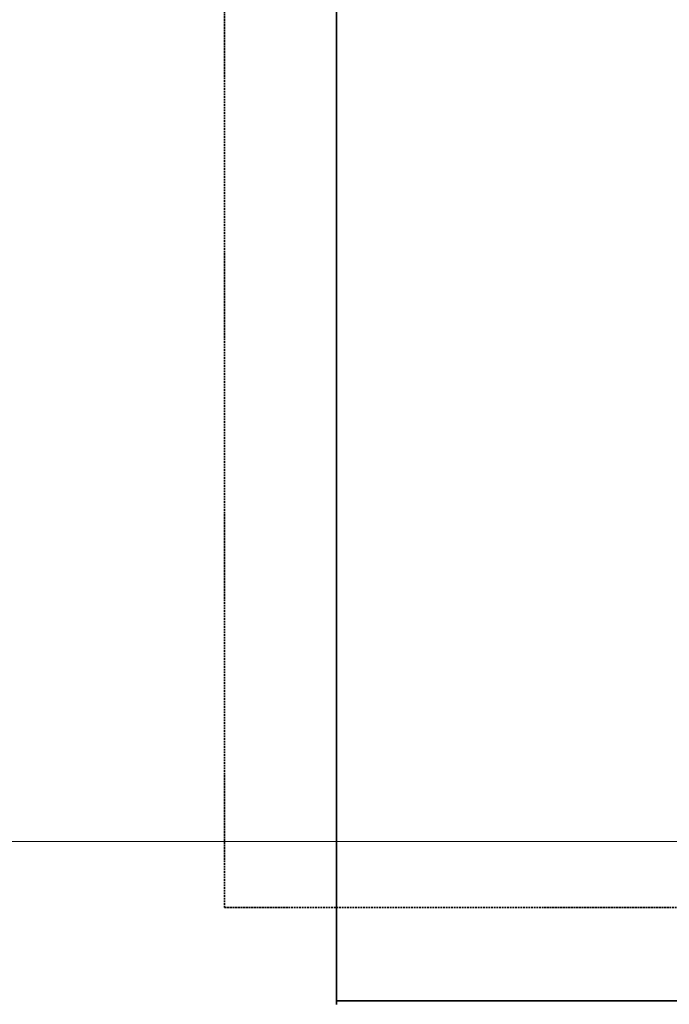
# Model space of a CAD drawing. Header units: millimetres. Extents: x 17747 to 112039, y -74980 to 446921.
# Tile 169 of 256: x 63643 to 64340, y -68854 to -67798. Entities that reach past the tile are written whole.
import ezdxf

# ---------------------------------------------------------------- set-up
doc = ezdxf.new("R2010")
doc.units = ezdxf.units.MM
doc.linetypes.add('phl_thick', pattern=[0])
doc.linetypes.add('VERDECKT', pattern=[9.525, 6.35, -3.175])
for name, color, linetype, lineweight in [('UT_SCHÉMA_PŘÍVOD', 10, 'Continuous', 35), ('UT_SCHÉMA_ZPÁTEČKA', 172, 'VERDECKT', 35), ('VZT_50 POPIS - OBECNE', 7, 'Continuous', 5)]:
    doc.layers.add(name, color=color, linetype=linetype, lineweight=lineweight)

msp = doc.modelspace()

# ---------------------------------------------------------------- linework, layer by layer
at = {"layer": 'UT_SCHÉMA_PŘÍVOD'}
for p, q in [((63983.2, -68850.5), (63983.2, -67001.8)), ((63983.2, -68854.3), (63983.2, -68850.5)), ((63983.2, -68850.5), (68542.5, -68850.5))]:
    msp.add_line(p, q, dxfattribs=at)
at = {"layer": 'UT_SCHÉMA_ZPÁTEČKA', "ltscale": 0.3}
for q in [(63863.2, -67122.8), (68442.5, -68750.5)]:
    msp.add_line((63863.2, -68750.5), q, dxfattribs=at)
at = {"layer": 'VZT_50 POPIS - OBECNE', "linetype": 'phl_thick'}
msp.add_line((57168, -68679.4), (76932.8, -68679.4), dxfattribs=at)

doc.saveas('drawing.dxf')
